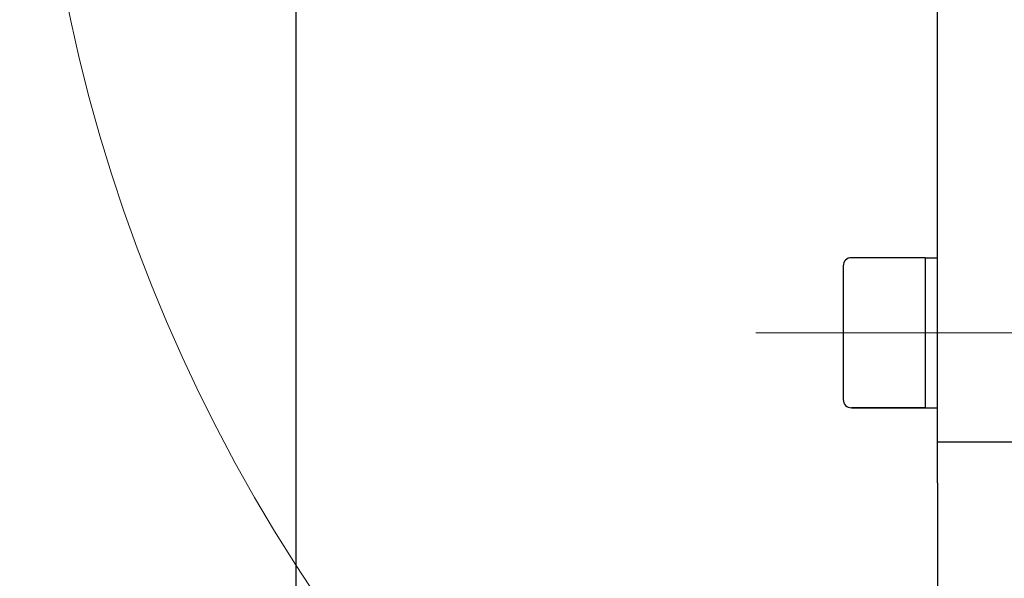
# Model space of a CAD drawing. Header units: millimetres. Extents: x 0 to 1300, y 0 to 891.
# Tile 19 of 146: x 538 to 575, y 245 to 265. Entities that reach past the tile are written whole.
import ezdxf

# ---------------------------------------------------------------- set-up
doc = ezdxf.new("R2010")
doc.units = ezdxf.units.MM
doc.header["$LTSCALE"] = 0.545669
doc.linetypes.add('CENTER', pattern=[50.8, 31.75, -6.35, 6.35, -6.35])
doc.layers.add('NoLayerName_001', color=7, linetype='Continuous')
doc.styles.get("Standard").update_dxf_attribs({"font": 'txt', "bigfont": 'extfont2'})
doc.dimstyles.get("Standard").update_dxf_attribs({"dimtxt": 2.5, "dimasz": 2.5, "dimexe": 1, "dimexo": 1, "dimtad": 1, "dimdec": 3, "dimzin": 0, "dimdsep": 46, "dimtxsty": 'Standard', "dimcen": 2.5, "dimadec": 3, "dimazin": 0, "dimtfac": 0.75, "dimtdec": 3, "dimtmove": 0, "dimatfit": 3, "dimfxl": 1, "dimarcsym": 0})

# ---------------------------------------------------------------- blocks, each defined once
blk = doc.blocks.new('DIM_0003')
at = {"color": 3, "linetype": 'Continuous', "lineweight": 13}
blk.add_arc((60.066, 60.917), 60.066, 345, 255, dxfattribs=at)
blk = doc.blocks.new('_OPEN30')
at = {"color": 0, "linetype": 'ByBlock', "lineweight": -2}
for p, q in [((-1, 0.267949), (0, 0)), ((0, 0), (-1, -0.267949)), ((0, 0), (-1, 0))]:
    blk.add_line(p, q, dxfattribs=at)
blk = doc.blocks.new('*D121')
at = {"layer": 'Defpoints', "color": 0}
for p in [(544.868, 277.791), (544.968, 277.791), (592.159, 251.88), (592.185, 251.976), (529.907, 245.524)]:
    blk.add_point(p, dxfattribs=at)
at = {"layer": 'NoLayerName_001', "color": 0, "linetype": 'Continuous', "lineweight": 13}
for p, q in [((541.868, 277.791), (519.753, 277.791)), ((591.382, 248.982), (578.565, 201.146))]:
    blk.add_line(p, q, dxfattribs=at)
blk.add_arc((599.102, 277.791), 76.348, 183.37752, 251.62248, dxfattribs=at)
at = {"layer": 'NoLayerName_001', "color": 0, "lineweight": 13, "xscale": 4.5, "yscale": 4.5, "zscale": 4.5}
for p, rotation in [((522.753, 277.791), 91.68876122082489), ((579.341, 204.044), 343.3112387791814)]:
    blk.add_blockref('_OPEN30', p, dxfattribs=dict(at, rotation=rotation))
at = {"layer": 'NoLayerName_001', "color": 0, "lineweight": 13, "insert": (558.915, 223.124), "char_height": 10.5, "attachment_point": 5, "rotation": 323.6796}
blk.add_mtext('\\W0.8000;75%%d', dxfattribs=at)

msp = doc.modelspace()

# ---------------------------------------------------------------- linework, layer by layer
at = {"layer": 'NoLayerName_001', "color": 4, "linetype": 'Continuous', "lineweight": 25}
msp.add_line((548.60164849, 313.91409895), (548.60164849, 241.66692), dxfattribs=at)
at = {"layer": 'NoLayerName_001', "color": 7, "linetype": 'Continuous', "lineweight": 25}
for p, q in [((572.1016485, 248.29267765), (572.1016485, 266.75263107)), ((571.65164849, 256.53884198), (568.95164849, 256.53884198)), ((571.65164849, 256.53884198), (571.65164849, 251.03884198)), ((571.65164849, 256.53884198), (572.10164849, 256.53884198)), ((568.65164849, 256.23884198), (568.65164849, 251.33884198)), ((568.65164849, 254.74267766), (568.65164849, 251.33884198)), ((568.95164849, 251.03884198), (571.65164849, 251.03884198)), ((571.65164849, 251.03884198), (568.95164849, 251.03884198)), ((571.65164849, 251.03884198), (572.10164849, 251.03884198)), ((572.10164849, 249.79050947), (586.10164849, 249.79050947)), ((572.1016485, 248.29267765), (572.1016485, 233.79050947))]:
    msp.add_line(p, q, dxfattribs=at)
at = {"layer": 'NoLayerName_001', "color": 4, "linetype": 'CENTER', "lineweight": 13}
msp.add_line((565.4451685, 253.78884198), (575.97194042, 253.78884198), dxfattribs=at)
at = {"layer": 'NoLayerName_001', "color": 7, "linetype": 'Continuous', "lineweight": 25}
for centre, start, end in [((568.95164849, 256.23884198), 90, 180), ((568.95164849, 251.33884198), 180, 270)]:
    msp.add_arc(centre, 0.3, start, end, dxfattribs=at)

# ---------------------------------------------------------------- block references
at = {"layer": 'NoLayerName_001', "color": 3, "linetype": 'Continuous', "lineweight": 13}
msp.add_blockref('DIM_0003', (539.03552246, 216.87330627), dxfattribs=at)

# ---------------------------------------------------------------- dimensions: what is measured, and where the dimension line sits
dim = msp.add_angular_dim_2l(base=(529.90652355, 245.5242928), line1=((592.15887493, 251.87972579), (592.18475683, 251.97631837)), line2=((544.86792751, 277.79050947), (544.96792751, 277.79050947)), text='\\W0.8000;<>', dimstyle='Standard', override={"dimtxt": 10.5, "dimasz": 4.5, "dimexe": 3, "dimexo": 3, "dimgap": 3, "dimblk": 'OPEN30', "dimclrd": 0, "dimclre": 0, "dimclrt": 0, "dimazin": 2, "dimtp": 0, "dimtm": 0, "dimlwd": 13, "dimlwe": 13}, dxfattribs=at)
dim.commit()
dim.dimension.update_dxf_attribs({"geometry": '*D121', "text_midpoint": (553.88054598, 216.27525981), "dimtype": 162})

doc.saveas('drawing.dxf')
